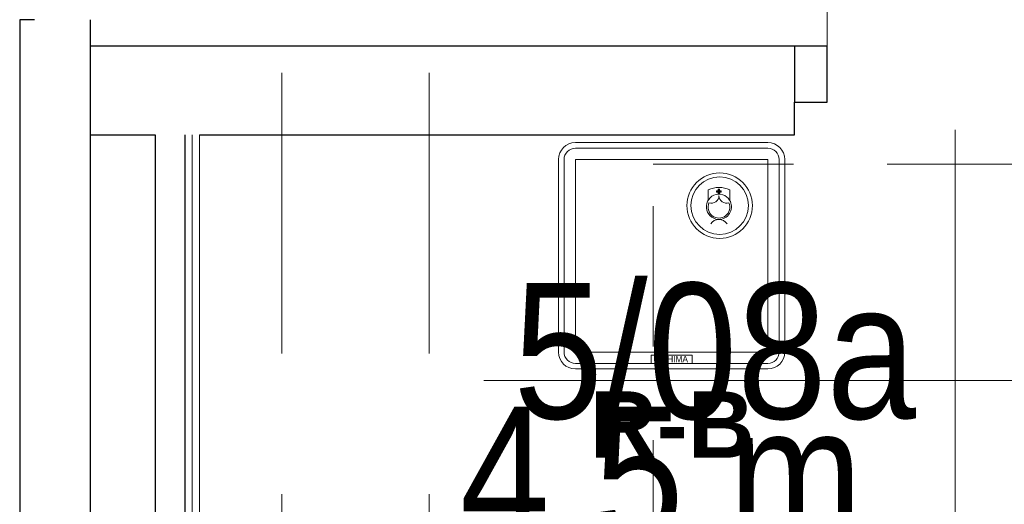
# Model space of a CAD drawing. Header units: centimetres. Extents: x -1316 to 21770, y -8842 to 3590.
# Tile 108 of 125: x 530 to 697, y 1110 to 1192. Entities that reach past the tile are written whole.
import ezdxf

# ---------------------------------------------------------------- set-up
doc = ezdxf.new("R2010")
doc.units = ezdxf.units.CM
for name, pattern in [('Hidden', [71.4375, 47.625, -23.8125]), ('Ponad', [39.688, 23.813, -15.875]), ('Ukryte', [71.438, 47.625, -23.813])]:
    doc.linetypes.add(name, pattern=pattern)
for name, color, linetype, lineweight in [('A-AREA-IDEN', 2, 'Continuous', 13), ('A-DETL-GENF', 92, 'Continuous', 9), ('A-DETL-HDLN', 90, 'Ukryte', 9), ('A-DETL-MEDM', 33, 'Continuous', 13), ('A-DOOR', 31, 'Continuous', 13), ('A-FLOR-OVHD', 1, 'Ponad', 9), ('A-WALL', 113, 'Continuous', 13), ('A-WALL-FNSH', 113, 'Continuous', 13), ('PRZYW_Elementy_inst_przyw', 7, 'Continuous', 9)]:
    doc.layers.add(name, color=color, linetype=linetype, lineweight=lineweight)
doc.styles.add('adam', font='arialbd.ttf')
doc.styles.add('Arial_11', font='arial.ttf', dxfattribs={"width": 0.85, "height": 23})

# ---------------------------------------------------------------- blocks, each defined once
blk = doc.blocks.new('DRZWI 1S - automatyczna etykieta - Drzwi 90 _łazienkowe_-2364283-5_piętro III __10_50 m_ - stan projektowany')
at = {"layer": 'A-DETL-GENF'}
for p, q in [((-50.5, 2), (-45, 2)), ((-50.5, -7.5), (-50.5, 2)), ((-45, 2), (-45, -7.5)), ((45, 2), (50.5, 2)), ((45, -7.5), (45, 2)), ((50.5, 2), (50.5, -7.5)), ((-45, -7.5), (-50.5, -7.5)), ((50.5, -7.5), (45, -7.5))]:
    blk.add_line(p, q, dxfattribs=at)
at = {"layer": 'A-DETL-MEDM', "lineweight": 25}
for p, q in [((-50.5, -7.5), (-50.5, 2)), ((-50.5, 2), (-45, 2)), ((-45, 2), (-45, -7.5)), ((45, 2), (45, -7.5)), ((50.5, 2), (45, 2)), ((50.5, -7.5), (50.5, 2)), ((-45, -7.5), (-50.5, -7.5)), ((45, -7.5), (50.5, -7.5))]:
    blk.add_line(p, q, dxfattribs=at)
at = {"layer": 'A-DOOR'}
blk.add_line((45, -7.5), (45, -97.5), dxfattribs=at)
blk.add_arc((45, -7.5), 90, 180, 270, dxfattribs=at)
blk = doc.blocks.new('METKA_POMIESZCZENIA2 - Rozbudowana krótka - bez ramki-2403173-5_piętro III __10_50 m_ - stan projektowany')
at = {"layer": 'A-AREA-IDEN'}
for p, q in [((0, 0.425), (0, 0)), ((0.0976, 0), (-0.8, 0)), ((-0.8, 0), (0.8, 0)), ((0, 0), (0, -0.425))]:
    blk.add_line(p, q, dxfattribs=at)
blk = doc.blocks.new('Ikona2')
at = {"layer": 'PRZYW_Elementy_inst_przyw'}
h = blk.add_hatch(color=106, dxfattribs=at)
h.dxf.hatch_style = 1
h.paths.add_polyline_path([(0.1, -0.27), (-0.1, -0.27), (-0.1, -0.5), (0.1, -0.5)])
h.paths.add_polyline_path([(0.1, -0.5), (-0.1, -0.5), (-0.1, -0.7), (0.1, -0.7)])
h.paths.add_polyline_path([(0.34, -0.5), (0.1, -0.5), (0.1, -0.7), (0.34, -0.7)])
h.paths.add_polyline_path([(-0.1, -0.5), (-0.34, -0.5), (-0.34, -0.7), (-0.1, -0.7)])
h.paths.add_polyline_path([(0.1, -0.7), (-0.1, -0.7), (-0.1, -0.94), (0.1, -0.94)])
at = {"layer": 'PRZYW_Elementy_inst_przyw', "color": 106}
for p, q in [((-1.58, -1.86), (-1.58, -0.37)), ((1.58, -1.86), (1.58, -0.37))]:
    blk.add_line(p, q, dxfattribs=at)
for points in [[(0.34, -0.5), (0.34, -0.7), (-0.34, -0.7), (-0.34, -0.5)], [(-0.1, -0.27), (0.1, -0.27), (0.1, -0.94), (-0.1, -0.94)]]:
    blk.add_lwpolyline(points, close=True, dxfattribs=at)
for centre, radius, start, end in [((0, -3.55), 3.55, 63.5398, 116.4602), ((0, -2.84), 1.85, 31.7978, 276.8309), ((0, -2.85), 1.65, 89.6447, 89.8927), ((0.01, -2.9), 1.6, 156.7793, 23.2207), ((-0.01, -2.84), 1.86, 277.2029, 31.4258), ((0, -6.13), 1.43, 32.8175, 147.1825)]:
    blk.add_arc(centre, radius, start, end, dxfattribs=at)
at = {"layer": 'PRZYW_Elementy_inst_przyw', "color": 106, "lineweight": 5}
for centre, start, end in [((-1.13, -1.18), 253.1892, 358.3615), ((1.15, -1.18), 181.6385, 286.8108)]:
    blk.add_arc(centre, 1.14, start, end, dxfattribs=at)
blk = doc.blocks.new('R-B')
at = {"layer": 'PRZYW_Elementy_inst_przyw'}
for p, q in [((16.32, 0), (-16.32, 0)), ((-16.32, -0.96), (16.32, -0.96)), ((-19.2, -2.88), (-19.2, -35.52)), ((-18.24, -2.88), (-18.24, -35.52)), ((18.24, -2.88), (18.24, -35.52)), ((19.2, -35.52), (19.2, -2.88)), ((-16.32, -37.44), (16.32, -37.44)), ((-16.32, -38.4), (16.32, -38.4))]:
    blk.add_line(p, q, dxfattribs=at)
at = {"layer": 'PRZYW_Elementy_inst_przyw', "color": 7}
blk.add_lwpolyline([(-16.32, -2.88), (16.32, -2.88), (16.32, -35.52), (-16.32, -35.52)], close=True, dxfattribs=at)
at = {"layer": 'PRZYW_Elementy_inst_przyw', "color": 0}
blk.add_lwpolyline([(-3.49, -36.08), (3.49, -36.08), (3.49, -37.44), (-3.49, -37.44)], close=True, dxfattribs=at)
at = {"layer": 'PRZYW_Elementy_inst_przyw', "lineweight": 5}
for radius in [5.55, 4.87]:
    blk.add_circle((8.16, -10.7), radius, dxfattribs=at)
at = {"layer": 'PRZYW_Elementy_inst_przyw'}
for centre, radius, start, end in [((-16.32, -2.88), 2.88, 90, 180), ((16.32, -2.88), 2.88, 0, 90), ((-16.32, -2.88), 1.92, 90, 180), ((16.32, -2.88), 1.92, 0, 90), ((-16.32, -35.52), 2.88, 180, 270), ((-16.32, -35.52), 1.92, 180, 270), ((16.32, -35.52), 2.88, 270, 0), ((16.32, -35.52), 1.92, 270, 0)]:
    blk.add_arc(centre, radius, start, end, dxfattribs=at)
at = {"layer": 'PRZYW_Elementy_inst_przyw', "lineweight": 5, "xscale": 1.155937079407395, "yscale": 1.155937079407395, "zscale": 1.155937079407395}
blk.add_blockref('Ikona2', (8.03, -7.61), dxfattribs=at)
at = {"layer": 'PRZYW_Elementy_inst_przyw', "color": 0, "insert": (-2.71, -36.19), "char_height": 1.056, "attachment_point": 1}
blk.add_mtext_dynamic_manual_height_columns('SCHIMA', width=11.8192, gutter_width=12.5, heights=[0], dxfattribs=at)
at = {"layer": 'PRZYW_Elementy_inst_przyw', "color": 7, "linetype": 'Continuous', "lineweight": -3, "style": 'adam'}
blk.add_attdef('NAZWA', (-13.85, -53.45), '', height=11.25, dxfattribs=at)

msp = doc.modelspace()

# ---------------------------------------------------------------- linework, layer by layer
at = {"layer": 'A-DETL-HDLN'}
for p, q in [((574.88, 420.83), (574.88, 2793.33)), ((599.88, 420.83), (599.88, 2793.33))]:
    msp.add_line(p, q, dxfattribs=at)
at = {"layer": 'A-FLOR-OVHD'}
for p, q in [((637.87, 1167.33), (787.87, 1167.33)), ((637.87, 1017.33), (637.87, 1167.33))]:
    msp.add_line(p, q, dxfattribs=at)
at = {"layer": 'A-WALL', "color": 7, "lineweight": 25}
for p, q in [((532.88, 1191.83), (530.38, 1191.83)), ((530.38, 1191.83), (530.38, 1102.83)), ((542.38, 1102.83), (542.38, 1191.83)), ((661.88, 1187.33), (542.38, 1187.33)), ((661.88, 1172.33), (661.88, 1177.83)), ((542.38, 1172.33), (553.38, 1172.33)), ((553.38, 1172.33), (553.38, 1015.83)), ((558.38, 1172.33), (558.38, 1015.83)), ((560.88, 1172.33), (661.88, 1172.33))]:
    msp.add_line(p, q, dxfattribs=at)
at = {"layer": 'A-WALL'}
msp.add_line((559.63, 1172.33), (559.63, 1015.83), dxfattribs=at)
at = {"layer": 'A-WALL-FNSH', "color": 250, "lineweight": 9}
msp.add_line((560.88, 1015.83), (560.88, 1172.33), dxfattribs=at)

# ---------------------------------------------------------------- block references
at = {"layer": 'A-AREA-IDEN', "xscale": 99.99999999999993, "yscale": 99.99999999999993, "zscale": 99.99999999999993}
msp.add_blockref('METKA_POMIESZCZENIA2 - Rozbudowana krótka - bez ramki-2403173-5_piętro III __10_50 m_ - stan projektowany', (689.15, 1130.63), dxfattribs=at)
at = {"layer": 'A-DOOR', "rotation": 180}
msp.add_blockref('DRZWI 1S - automatyczna etykieta - Drzwi 90 _łazienkowe_-2364283-5_piętro III __10_50 m_ - stan projektowany', (712.38, 1179.83), dxfattribs=at)
at = {"layer": 'PRZYW_Elementy_inst_przyw', "linetype": 'Hidden', "lineweight": 5}
msp.add_blockref('R-B', (641, 1171), dxfattribs=at).add_auto_attribs({'NAZWA': 'R-B'})

# ---------------------------------------------------------------- texts
at = {"layer": 'A-AREA-IDEN', "color": 0, "char_height": 23, "line_spacing_factor": 0.936439, "style": 'Arial_11'}
for s, insert, width, attachment_point in [('\\pxqr,t3.69565,7.3913,11.08696,14.78261,18.47826,22.17391,25.86957,29.56522,33.26087,36.95652,40.65217,44.34783,48.04348,51.73913,55.43478,59.13043,62.82609,66.52174,70.21739,73.91304,77.6087,81.30435,85,88.69565,92.3913,96.08696,99.78261,103.47826,107.17391,110.86957,114.56522,118.26087;{5/08a}', (682.5, 1123.85), 68, 9), ('\\pt84.99995,169.9999,255.00008,340.00003,424.99998,509.99993,595.00011,680.00006,765.00001,849.99996,934.99991,1020.00009,1105.00004,1189.99999,1274.99994,1359.99989,1445.00007,1530.00002,1614.99997,1699.99992,1785.0001,1870.00005,1955,2039.99995,2124.9999,2210.00008,2295.00003,2379.99998,2464.99993,2550.00011,2635.00006,2720.00001;4.5 m˛', (682.5, 1126.24), 76.5, 3)]:
    msp.add_mtext(s, dxfattribs=dict(at, insert=insert, width=width, attachment_point=attachment_point))

doc.saveas('drawing.dxf')
